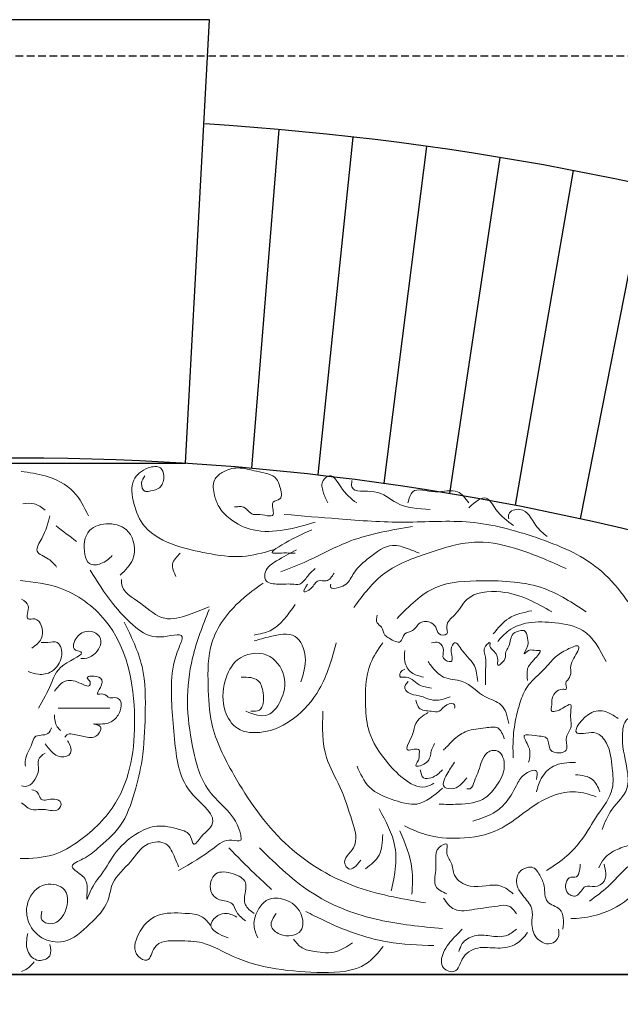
# Model space of a CAD drawing. Extents: x 0 to 286551, y -50 to 581131.
# Tile 62 of 207: x 112711 to 113215, y 559512 to 560338. Entities that reach past the tile are written whole.
import ezdxf

# ---------------------------------------------------------------- set-up
doc = ezdxf.new("R2010")
doc.units = 0
doc.header["$MEASUREMENT"] = 0
doc.linetypes.add('HIDDEN', pattern=[9.525, 6.35, -3.175])
for name, color, linetype in [('0.13', 5, 'CONTINUOUS'), ('0.18', 1, 'CONTINUOUS'), ('0.25', 2, 'CONTINUOUS')]:
    doc.layers.add(name, color=color, linetype=linetype)
doc.layers.add('0.15 GRIJS', color=252, linetype='CONTINUOUS', lineweight=15)
doc.layers.add('HULPLIJNEN', color=252, linetype='CONTINUOUS', plot=False)

msp = doc.modelspace()

# ---------------------------------------------------------------- linework, layer by layer
at = {"layer": '0.13'}
for points in [[(112905.98, 559962.18), (112928.76, 560246.28)], [(112961.6, 559956.5), (112990.89, 560240.01)], [(113017.05, 559949.41), (113052.82, 560232.18)], [(113072.28, 559940.91), (113114.52, 560222.8)], [(113127.25, 559931.02), (113175.95, 560211.87)], [(113181.94, 559919.73), (113237.06, 560199.41)]]:
    msp.add_lwpolyline(points, dxfattribs=at)
msp.add_arc((112710.91, 557775.68), 2480.18, 56.22258, 86.4036, dxfattribs=at)
at = {"layer": '0.15 GRIJS'}
for points, knots in [([(112768.63, 559922.13), (112765.11, 559929.37), (112757.5, 559944.99), (112734.67, 559956.22), (112718.95, 559958.45), (112712.23, 559959.4)], [0, 0, 0, 0, 23.601061, 50.986896, 71.420538, 71.420538, 71.420538, 71.420538]), ([(112923.81, 559893.58), (112915.2, 559891.11), (112896.92, 559885.86), (112868.86, 559890.4), (112840.95, 559896.41), (112815.55, 559908.94), (112806.09, 559931.29), (112803.5, 559952.22), (112816.08, 559962.59), (112829.51, 559964.66), (112832.86, 559954.83), (112830.26, 559945.03), (112822.07, 559943.1), (112814.59, 559941.96), (112812.17, 559949.86), (112814.78, 559953.8), (112816.09, 559955.78)], [0, 0, 0, 0, 26.593321, 56.441795, 83.244926, 113.662667, 135.256809, 154.751872, 170.564581, 180.780186, 187.850361, 197.542867, 207.544742, 211.259566, 218.329939, 225.400311, 225.400311, 225.400311, 225.400311]), ([(112959.1, 559916.79), (112950.54, 559914.28), (112933.68, 559909.33), (112908.15, 559908.01), (112889.07, 559917.11), (112878.24, 559928.35), (112873.96, 559939.72), (112872.34, 559951.68), (112882.02, 559960.12), (112895.13, 559963.71), (112909.8, 559958.89), (112926.12, 559956.93), (112929.61, 559945.89), (112932.65, 559935.43), (112920.21, 559934.62), (112928.22, 559918.27), (112913.68, 559924.09), (112904.49, 559922.35), (112900.59, 559930.64), (112894.38, 559929.7), (112892.23, 559929.76), (112891.31, 559929.78)], [0, 0, 0, 0, 26.803132, 52.806579, 74.405955, 88.209222, 98.208055, 111.204764, 120.396541, 133.917957, 149.949541, 167.884895, 174.955268, 185.166844, 191.396352, 201.607929, 214.609492, 218.324316, 229.659133, 233.373957, 236.159915, 236.159915, 236.159915, 236.159915]), ([(112993.96, 559932.9), (112989.3, 559936.54), (112981.39, 559942.73), (112973.66, 559958.99), (112963.69, 559951.3), (112965.44, 559941.69), (112968.28, 559935.91), (112969.77, 559932.9)], [0, 0, 0, 0, 19.000028, 32.300267, 39.018204, 48.421019, 58.651448, 58.651448, 58.651448, 58.651448]), ([(113055.77, 559927.53), (113045.71, 559928.09), (113028.29, 559929.07), (113012.28, 559945.75), (112988.71, 559940.67), (112989.71, 559949.73), (112989.92, 559951.71)], [0, 0, 0, 0, 28.726335, 49.75799, 68.997553, 74.370591, 74.370591, 74.370591, 74.370591]), ([(113088.02, 559932.9), (113085.12, 559936.82), (113078.13, 559946.29), (113060.42, 559939.5), (113040.64, 559947.4), (113037.92, 559936.68), (113036.96, 559932.9)], [0, 0, 0, 0, 13.300087, 32.112893, 50.925698, 61.156127, 61.156127, 61.156127, 61.156127]), ([(113125.65, 559914.1), (113120.43, 559917.83), (113111.97, 559923.87), (113102.63, 559942.01), (113093.36, 559933.67), (113088.02, 559928.87)], [0, 0, 0, 0, 19.973276, 32.359353, 49.195331, 49.195331, 49.195331, 49.195331]), ([(112732.21, 559926.96), (112729.25, 559929.19), (112723.72, 559933.37), (112716.88, 559932.6), (112713.7, 559932.25)], [0, 0, 0, 0, 10.657479, 19.911627, 19.911627, 19.911627, 19.911627]), ([(113153.87, 559904.7), (113150.54, 559907.52), (113142.46, 559914.37), (113136.27, 559930.66), (113120.73, 559925.93), (113121.42, 559920.9), (113121.62, 559919.47)], [0, 0, 0, 0, 13.300239, 32.300419, 42.533822, 46.5636, 46.5636, 46.5636, 46.5636]), ([(112736.13, 559922.13), (112734.64, 559916), (112732.33, 559906.47), (112721.81, 559891.1), (112735.7, 559886.92), (112739.96, 559881.54), (112741.87, 559879.14)], [0, 0, 0, 0, 20.247165, 31.431448, 43.097662, 52.558299, 52.558299, 52.558299, 52.558299]), ([(113235.86, 559828.6), (113224.33, 559846.71), (113202.13, 559881.6), (113145.25, 559904.91), (113090.29, 559919.97), (113033.89, 559915.33), (112981.97, 559919.24), (112948.27, 559922.03), (112933.1, 559923.29)], [0, 0, 0, 0, 62.787127, 120.928021, 178.145364, 232.938536, 288.729804, 334.387179, 334.387179, 334.387179, 334.387179]), ([(112795.39, 559872.45), (112799.64, 559876.46), (112809.69, 559885.97), (112806.2, 559910.32), (112786.15, 559917.44), (112765.83, 559911.55), (112763.94, 559893.85), (112768.54, 559880.01), (112780.73, 559881.32), (112785.87, 559886.08), (112788.7, 559888.69)], [0, 0, 0, 0, 17.01435, 40.26235, 57.83459, 75.065813, 95.491744, 104.038467, 113.597125, 125.263463, 125.263463, 125.263463, 125.263463]), ([(112956.32, 559910.29), (112951.28, 559908.22), (112942.4, 559904.55), (112918.15, 559890.39), (112931.62, 559891.05), (112937.44, 559890.91), (112942.39, 559890.79)], [0, 0, 0, 0, 21.599377, 38.132061, 40.918339, 56.70618, 56.70618, 56.70618, 56.70618]), ([(113040.83, 559913.07), (113023.11, 559910.16), (112992.15, 559905.08), (112957.62, 559885.86), (112937.79, 559877.98), (112930.32, 559875.01)], [0, 0, 0, 0, 53.388746, 93.276699, 117.421302, 117.421302, 117.421302, 117.421302]), ([(112943.32, 559893.58), (112937.77, 559890.65), (112928.4, 559885.71), (112916.93, 559878.08), (112916.07, 559866.3), (112928.39, 559864.01), (112937.08, 559865.51), (112947.54, 559863.53), (112952.37, 559871.84), (112956.86, 559875.81), (112959.1, 559877.8)], [0, 0, 0, 0, 19.121212, 32.252419, 38.750773, 48.752647, 61.754211, 68.255313, 77.44709, 86.638868, 86.638868, 86.638868, 86.638868]), ([(112972.11, 559864.8), (112971.95, 559863.73), (112971.44, 559860.17), (112979.53, 559862.17), (112986.71, 559864.54), (112992.24, 559877.09), (113005.14, 559887.59), (113020.96, 559899.94), (113036.25, 559895), (113043.35, 559892.06), (113046.4, 559890.79)], [0, 0, 0, 0, 2.785132, 9.285914, 16.358193, 27.691482, 46.075037, 68.089356, 81.385838, 91.387792, 91.387792, 91.387792, 91.387792]), ([(113169.92, 559877.8), (113157.15, 559883.48), (113133.49, 559894), (113093.14, 559903.63), (113054.75, 559891.34), (113015.57, 559877.42), (112999.52, 559855.91), (112991.61, 559845.31)], [0, 0, 0, 0, 42.076722, 77.960541, 120.770528, 160.65839, 199.444622, 199.444622, 199.444622, 199.444622]), ([(112845.8, 559890.79), (112842.82, 559887.84), (112837.05, 559882.13), (112840.45, 559874.83), (112842.09, 559871.3)], [0, 0, 0, 0, 11.333106, 21.917899, 21.917899, 21.917899, 21.917899]), ([(112770.14, 559876.42), (112776.01, 559867.05), (112786.9, 559849.67), (112806.46, 559828.92), (112824.8, 559816.76), (112851.34, 559825.89), (112840.68, 559803.68), (112836.65, 559777.14), (112841.16, 559732.54), (112845.46, 559691.95), (112878.37, 559669.64), (112868.58, 559657.58), (112863.64, 559654.16), (112856.62, 559642.73), (112854.86, 559656.16), (112842.19, 559659.75), (112826.93, 559663.62), (112807.8, 559655.72), (112791.73, 559642.08), (112780.97, 559621.65), (112771.89, 559612.37), (112766.04, 559595.42), (112769.17, 559614.54), (112763.13, 559620.77), (112750.86, 559628.79), (112767.12, 559634.82), (112778.42, 559644.96), (112798.23, 559661.6), (112807.65, 559689.11), (112815.13, 559720.43), (112816.56, 559755.89), (112816.78, 559796.2), (112804.59, 559820.76), (112798.55, 559832.94)], [0, 0, 0, 0, 33.234119, 61.643898, 83.57379, 102.044852, 111.310641, 140.381905, 192.162702, 238.489168, 268.199553, 272.637599, 281.424836, 290.212225, 296.971468, 308.545883, 327.379456, 343.384126, 367.936112, 390.337827, 408.309843, 415.069085, 426.606227, 438.178891, 446.96628, 457.802212, 473.074709, 499.436724, 530.436754, 558.641651, 596.01069, 636.92157, 677.135313, 677.135313, 677.135313, 677.135313]), ([(112869.95, 559845.7), (112864.38, 559843.37), (112852.68, 559838.5), (112830.43, 559832.64), (112813.94, 559849.27), (112795.96, 559858.67), (112796.31, 559867.66), (112796.35, 559868.63)], [0, 0, 0, 0, 18.459594, 38.736223, 62.341576, 86.002574, 88.869057, 88.869057, 88.869057, 88.869057]), ([(112952.6, 559864.8), (112950.78, 559861.81), (112947.35, 559856.18), (112957.61, 559861.49), (112960.02, 559869.23), (112970.03, 559866.02), (112973.1, 559871.1), (112974.89, 559874.08)], [0, 0, 0, 0, 7.070499, 13.29991, 22.491914, 28.992696, 38.184473, 38.184473, 38.184473, 38.184473]), ([(112711.41, 559867.85), (112722.8, 559866.52), (112749.71, 559863.36), (112797.62, 559828.38), (112812.22, 559756.56), (112801.7, 559686.45), (112767.06, 559652.22), (112738.81, 559635.24), (112720.86, 559634.69), (112711.41, 559634.4)], [0, 0, 0, 0, 34.139631, 80.63917, 166.429729, 239.204095, 283.020575, 308.07343, 335.925337, 335.925337, 335.925337, 335.925337]), ([(113051.63, 559597.29), (113031.11, 559600.81), (112988.23, 559608.17), (112929.18, 559645.14), (112893.92, 559696.81), (112870.71, 559742.49), (112868.95, 559780.9), (112868.68, 559819.02), (112891.04, 559848.18), (112909.03, 559861.16), (112915.32, 559865.7)], [0, 0, 0, 0, 62.145054, 129.818113, 201.541347, 248.357077, 280.264084, 316.252154, 359.734462, 383.101584, 383.101584, 383.101584, 383.101584]), ([(113186.64, 559841.59), (113175.2, 559849.1), (113148.89, 559866.36), (113104.02, 559868.2), (113057.52, 559866.51), (113037.9, 559846.37), (113027.83, 559836.02)], [0, 0, 0, 0, 40.317209, 92.728521, 132.129552, 173.748916, 173.748916, 173.748916, 173.748916]), ([(112712.53, 559852.09), (112715.01, 559850.66), (112720.99, 559847.22), (112714.27, 559833.47), (112725.08, 559836.93), (112730.49, 559829.18), (112730.66, 559818.09), (112724.36, 559813.47), (112721.19, 559811.14)], [0, 0, 0, 0, 7.796998, 18.821651, 24.336052, 32.13305, 43.157487, 54.296165, 54.296165, 54.296165, 54.296165]), ([(113157.85, 559841.59), (113151.41, 559845.23), (113137.94, 559852.84), (113114.34, 559860.35), (113086.62, 559857.54), (113078.65, 559839.43), (113067.54, 559832.15), (113071.97, 559821.58), (113061.54, 559821.78), (113061.12, 559828.71), (113055.91, 559833.7), (113046.11, 559834.11), (113042.47, 559824.68), (113032.97, 559824.67), (113031.68, 559813.08), (113022.6, 559818.66), (113016.4, 559822.04), (113016.21, 559828.77), (113009.68, 559832.07), (113010.6, 559836.41), (113011.11, 559838.81)], [0, 0, 0, 0, 22.014419, 46.123869, 75.63788, 92.168852, 103.501958, 110.000312, 116.501094, 122.729158, 127.98158, 137.26832, 146.460324, 153.532518, 161.017738, 170.713062, 175.356, 182.426499, 187.67892, 194.177275, 194.177275, 194.177275, 194.177275]), ([(112942.16, 559847.83), (112936.16, 559838.85), (112927.41, 559825.75), (112912.49, 559822.94), (112907.78, 559822.05)], [0, 0, 0, 0, 30.39151, 44.389503, 44.389503, 44.389503, 44.389503]), ([(112869.94, 559843.4), (112864.69, 559830.13), (112854.84, 559805.23), (112850.31, 559765.6), (112855.39, 559728.13), (112866.4, 559686.02), (112894.3, 559671.24), (112897.52, 559647.72), (112884.51, 559652.23), (112869.48, 559638.88), (112854.62, 559630.29), (112844.42, 559624.39)], [0, 0, 0, 0, 42.700068, 80.153013, 117.605744, 157.301771, 203.035876, 207.28856, 214.733545, 230.932323, 266.33097, 266.33097, 266.33097, 266.33097]), ([(113141.13, 559842.52), (113134.19, 559841.06), (113121.05, 559838.3), (113112.61, 559827.92), (113108.62, 559823.03)], [0, 0, 0, 0, 20.556813, 38.940368, 38.940368, 38.940368, 38.940368]), ([(113203.35, 559799.82), (113198.02, 559810.06), (113188.72, 559827.9), (113160.99, 559832.76), (113139.83, 559833.83), (113122.05, 559827.84), (113115.23, 559819.89), (113112.34, 559816.53)], [0, 0, 0, 0, 32.496161, 56.605611, 78.894554, 96.829609, 109.960816, 109.960816, 109.960816, 109.960816]), ([(112726.71, 559760.74), (112730.52, 559767.38), (112737.75, 559779.96), (112741.91, 559796.77), (112769.87, 559807.63), (112755.09, 559809.23), (112756.83, 559818.62), (112762.91, 559825.4), (112773.27, 559825.79), (112781.9, 559817.6), (112775.44, 559805.53), (112767.11, 559802.3), (112763.21, 559802.44), (112762.16, 559802.48)], [0, 0, 0, 0, 22.190997, 42.068185, 60.029534, 66.028667, 71.540886, 83.249705, 91.914965, 99.711962, 114.190294, 122.674294, 125.825472, 125.825472, 125.825472, 125.825472]), ([(112947.07, 559782.78), (112949.23, 559789.5), (112953.36, 559802.3), (112944.12, 559825.69), (112922.97, 559821.51), (112912.13, 559818.39), (112907.78, 559817.14)], [0, 0, 0, 0, 21.18624, 40.397654, 61.269494, 75.267544, 75.267544, 75.267544, 75.267544]), ([(113137.41, 559784.04), (113137.1, 559787.37), (113136.39, 559794.76), (113141.85, 559800.09), (113150.21, 559809.83), (113143.17, 559808.64), (113139.22, 559810.96), (113132.38, 559803.57), (113138.76, 559813.6), (113137.33, 559818.8), (113136.43, 559826.38), (113130.27, 559825.69), (113123.01, 559823.39), (113123.24, 559813.59), (113118.25, 559807.72), (113119.76, 559801.61), (113111.54, 559793.76), (113112.91, 559802.87), (113110.54, 559808.21), (113105.14, 559811.64), (113106.69, 559817.39), (113099, 559810.89), (113103.32, 559803.37), (113101.92, 559794.53), (113102.16, 559786.83), (113102.14, 559782.49), (113102.12, 559780.32)], [0, 0, 0, 0, 9.283487, 20.616592, 28.101813, 30.887771, 37.388872, 42.031555, 49.101928, 55.600282, 62.670655, 65.456933, 72.529126, 83.395617, 90.46599, 93.250906, 102.44291, 105.228042, 115.226875, 119.869219, 122.654351, 127.29729, 136.580561, 146.792137, 153.290491, 159.788846, 159.788846, 159.788846, 159.788846]), ([(112729.07, 559815.87), (112730.87, 559815.77), (112735.22, 559815.53), (112742.54, 559817.69), (112747.63, 559808.23), (112745.22, 559798.29), (112737.3, 559790.03), (112727.27, 559788.1), (112720.88, 559790.42), (112718.04, 559791.46)], [0, 0, 0, 0, 5.514401, 13.392026, 19.071273, 33.441174, 41.238325, 52.517308, 61.499137, 61.499137, 61.499137, 61.499137]), ([(112976.82, 559815.5), (112973.08, 559802.04), (112966.39, 559777.99), (112943.4, 559751.19), (112918.29, 559739.04), (112893.23, 559740.2), (112880.44, 559760.35), (112881.55, 559782.24), (112892.21, 559804.83), (112919.65, 559810.25), (112936, 559788.38), (112932.19, 559768.14), (112919.47, 559750.93), (112907.55, 559755.57), (112900.97, 559758.13)], [0, 0, 0, 0, 41.489823, 74.166299, 102.156955, 123.897372, 141.525406, 167.137317, 187.345111, 212.281033, 234.846281, 256.578584, 271.811343, 290.513197, 290.513197, 290.513197, 290.513197]), ([(113015.76, 559815.5), (113011.89, 559809.86), (113001.11, 559794.16), (113000.78, 559766.9), (113003.08, 559738.06), (113016.85, 559717.52), (113031.84, 559701.62), (113048.08, 559691.8), (113056.44, 559696.39), (113058.81, 559697.68)], [0, 0, 0, 0, 20.207794, 56.297852, 78.030368, 106.497983, 126.785534, 146.578013, 154.382956, 154.382956, 154.382956, 154.382956]), ([(113095.62, 559783.11), (113095.1, 559787.79), (113093.91, 559798.3), (113084.43, 559805.09), (113076.6, 559818.87), (113071.49, 559808.64), (113077.28, 559797.23), (113064.53, 559801.9), (113068.14, 559809.42), (113063.93, 559816.99), (113058.94, 559816.04), (113056.62, 559815.6)], [0, 0, 0, 0, 13.291952, 29.823122, 39.014899, 45.242821, 55.454397, 62.526885, 69.025239, 76.510301, 83.011402, 83.011402, 83.011402, 83.011402]), ([(113138.34, 559715.34), (113139.3, 559719.43), (113140.99, 559726.68), (113130.75, 559739.98), (113144.91, 559736.98), (113156.36, 559737.48), (113153.75, 559722.03), (113173.71, 559722.53), (113167.84, 559735.65), (113176.04, 559744.96), (113172.37, 559753.62), (113175.42, 559766.29), (113166.38, 559760.19), (113162.58, 559758.23), (113156.13, 559757.38), (113158.31, 559763.34), (113157.02, 559770.07), (113162.74, 559777.89), (113172.12, 559775.64), (113168.33, 559782.13), (113172.25, 559785.02), (113174.37, 559789.62), (113172.86, 559796.58), (113176.72, 559802.99), (113184.02, 559816.25), (113168.77, 559809.2), (113160, 559804.08), (113150.78, 559791.51), (113138, 559782.29), (113131.62, 559767.68), (113127.37, 559752.43), (113124.89, 559736.15), (113125.2, 559724.32), (113125.34, 559719.05)], [0, 0, 0, 0, 12.996493, 22.995526, 32.282266, 42.87073, 52.563122, 65.564685, 74.847956, 84.847108, 97.843817, 104.341955, 111.414149, 118.486343, 121.272621, 126.842454, 130.555892, 143.687098, 146.473056, 152.971411, 154.284629, 160.512551, 167.010905, 174.081404, 184.947691, 194.643321, 206.750641, 220.553749, 238.93753, 253.469377, 266.986565, 286.679686, 302.461312, 302.461312, 302.461312, 302.461312]), ([(113034.33, 559809.1), (113034.02, 559806), (113033.34, 559799.27), (113039.08, 559789.14), (113046.43, 559787.59), (113050.12, 559786.82)], [0, 0, 0, 0, 9.283271, 20.110687, 30.980214, 30.980214, 30.980214, 30.980214]), ([(113121.63, 559747.83), (113120.33, 559753.95), (113117.93, 559765.27), (113098.14, 559769.67), (113086.28, 559785.24), (113066.56, 559784.37), (113058.37, 559793.67), (113054.75, 559798.58), (113053.83, 559799.82)], [0, 0, 0, 0, 17.068095, 31.603485, 55.039961, 71.25864, 85.06218, 89.704505, 89.704505, 89.704505, 89.704505]), ([(112740.1, 559774.92), (112742.52, 559778.05), (112747.34, 559784.28), (112758.29, 559784.61), (112769.98, 559776.66), (112770.45, 559783.52), (112763.68, 559788.04), (112781.78, 559788.46), (112779.93, 559778.95), (112774.02, 559771.15), (112782.46, 559773.84), (112785.82, 559767.97), (112791.78, 559770.44), (112797.04, 559766.08), (112795.84, 559757.65), (112789.55, 559749.04), (112782.63, 559746.98), (112769.59, 559747.69), (112779.72, 559746.38), (112778.56, 559740), (112774.18, 559735.54), (112765.55, 559736.47), (112758.95, 559738.3), (112751.4, 559739.75), (112749.49, 559737.27), (112748.77, 559736.33)], [0, 0, 0, 0, 11.138526, 22.167328, 33.446624, 35.809034, 39.747007, 50.775809, 58.650438, 64.647886, 69.374652, 75.725236, 81.239637, 85.17777, 93.840013, 103.453462, 114.923238, 120.43764, 126.436773, 129.586797, 137.383795, 142.898196, 154.17718, 159.691581, 163.033109, 163.033109, 163.033109, 163.033109]), ([(112896.88, 559786.81), (112902.44, 559786.73), (112912.18, 559786.59), (112916.21, 559772.73), (112915.85, 559758.06), (112907.75, 559758.11), (112905.07, 559758.13)], [0, 0, 0, 0, 14.673843, 25.708318, 40.376701, 47.623517, 47.623517, 47.623517, 47.623517]), ([(113034.33, 559793.32), (113032.86, 559792.72), (113030.21, 559791.63), (113029.69, 559785.98), (113038.28, 559788.33), (113044.57, 559779.29), (113053.05, 559778.06), (113056.62, 559777.54)], [0, 0, 0, 0, 4.642938, 8.356161, 11.142438, 25.677543, 36.266007, 36.266007, 36.266007, 36.266007]), ([(113037.12, 559783.11), (113035.58, 559781.25), (113032.9, 559778.01), (113038.34, 559771.88), (113047.82, 559771.68), (113059.22, 559765.39), (113068.04, 559768.55), (113072.41, 559770.11)], [0, 0, 0, 0, 6.227922, 10.870074, 20.565766, 34.087489, 47.38397, 47.38397, 47.38397, 47.38397]), ([(113043.62, 559767.33), (113044.27, 559764.83), (113045.9, 559758.6), (113055.18, 559758.48), (113064.5, 559756.72), (113067.44, 559764.31), (113076.83, 559765.38), (113076.28, 559761.88), (113076.12, 559760.83)], [0, 0, 0, 0, 7.070373, 17.65878, 24.159881, 32.720442, 39.221224, 42.006141, 42.006141, 42.006141, 42.006141]), ([(112740.1, 559755.23), (112740.3, 559751.49), (112740.57, 559746.16), (112744.46, 559742.84), (112745.61, 559741.85)], [0, 0, 0, 0, 10.506274, 14.961897, 14.961897, 14.961897, 14.961897]), ([(112786.58, 559760.74), (112781.33, 559760.74), (112770.56, 559760.74), (112756.12, 559760.74), (112746.93, 559760.74), (112743.25, 559760.74)], [0, 0, 0, 0, 15.755569, 32.298773, 43.327576, 43.327576, 43.327576, 43.327576]), ([(112965.54, 559758.13), (112965.11, 559744.8), (112964.38, 559722.23), (112981.61, 559693.72), (112988.93, 559669.32), (112997.06, 559644.7), (112980.66, 559633.59), (112988.87, 559622.41), (112993.81, 559628.69), (112997.31, 559633.14)], [0, 0, 0, 0, 39.051162, 66.099853, 96.560981, 119.122552, 134.250071, 139.372966, 151.881537, 151.881537, 151.881537, 151.881537]), ([(113053.83, 559757.11), (113049.61, 559754.28), (113042.44, 559749.46), (113042.25, 559738.27), (113030.54, 559721.4), (113047.78, 559728.64), (113046.14, 559721.99), (113047.03, 559717.83), (113039.68, 559709.66), (113056.09, 559714.64), (113055.66, 559723.88), (113058.31, 559729), (113059.4, 559731.12)], [0, 0, 0, 0, 13.803685, 23.496077, 37.013264, 46.300324, 50.013546, 52.798678, 59.869051, 69.564437, 79.563388, 86.633887, 86.633887, 86.633887, 86.633887]), ([(113213.49, 559752.1), (113210.69, 559753.92), (113204.08, 559758.23), (113189.33, 559760.48), (113171.74, 559738.01), (113187.3, 559739.9), (113196.54, 559741.23), (113206.9, 559728.56), (113208.36, 559711.99), (113210.7, 559689.9), (113195.52, 559671.4), (113184.82, 559651.62), (113170.34, 559635.41), (113159.27, 559628.28), (113153.33, 559624.46)], [0, 0, 0, 0, 9.897559, 23.402698, 44.520131, 51.886513, 60.480837, 72.632721, 94.066447, 111.248082, 136.521349, 161.374463, 179.622504, 200.74249, 200.74249, 200.74249, 200.74249]), ([(113242.96, 559691.96), (113244.54, 559697.69), (113248.48, 559711.92), (113244.47, 559732.91), (113236.33, 559752.59), (113219.13, 559753.69), (113215.27, 559732.57), (113220.61, 559715.36), (113223.51, 559690.79), (113207.39, 559677.29), (113202.37, 559664.78), (113199.98, 559658.83)], [0, 0, 0, 0, 17.572192, 43.606715, 64.724148, 73.318153, 86.536865, 116.22086, 133.402496, 154.520105, 173.731183, 173.731183, 173.731183, 173.731183]), ([(113117.91, 559734.83), (113116.53, 559738.75), (113113.83, 559746.37), (113099.66, 559743.35), (113087.3, 559743.1), (113076.51, 559735.74), (113070.88, 559729.56), (113067.77, 559726.48), (113066.83, 559725.55)], [0, 0, 0, 0, 10.827416, 21.043022, 37.074643, 49.181964, 58.373741, 62.313171, 62.313171, 62.313171, 62.313171]), ([(112737.74, 559744.21), (112736.9, 559742.36), (112734.38, 559736.77), (112723.06, 559739.37), (112720.89, 559727.47), (112715.11, 559720.6), (112715.56, 559713.8), (112715.68, 559711.92)], [0, 0, 0, 0, 5.679247, 17.149024, 23.146472, 37.624603, 43.137038, 43.137038, 43.137038, 43.137038]), ([(112751.13, 559733.18), (112752.03, 559731.7), (112753.87, 559728.66), (112754.63, 559721.24), (112746.03, 559718.7), (112738.2, 559722.83), (112734.6, 559727.64), (112732.22, 559730.82)], [0, 0, 0, 0, 5.282874, 10.795092, 19.279173, 25.278306, 36.986911, 36.986911, 36.986911, 36.986911]), ([(112732.22, 559722.95), (112729.86, 559721.32), (112724.88, 559717.87), (112727.92, 559708.47), (112723.93, 559701.16), (112719.15, 559694.46), (112714.47, 559695.11), (112712.53, 559695.38)], [0, 0, 0, 0, 7.796998, 16.45924, 24.940968, 32.737966, 38.252367, 38.252367, 38.252367, 38.252367]), ([(113063.12, 559680.06), (113068.31, 559679.98), (113081.35, 559679.76), (113100.75, 559681.66), (113112.36, 559696.68), (113120.05, 559709.48), (113115.84, 559725.52), (113106.1, 559725.45), (113098.6, 559719.27), (113097.37, 559708.54), (113092.56, 559700.01), (113091, 559692.5), (113087.33, 559692.94), (113086.34, 559693.06)], [0, 0, 0, 0, 15.787841, 39.663771, 53.467037, 70.535132, 84.676004, 91.176786, 95.819595, 112.887889, 119.958262, 127.443482, 130.22976, 130.22976, 130.22976, 130.22976]), ([(112994.24, 559712.03), (112997.09, 559705.63), (113003.36, 559691.56), (113023.98, 559683.69), (113047.28, 559676.91), (113059.15, 559687.5), (113065.98, 559693.59)], [0, 0, 0, 0, 20.207794, 44.501971, 63.203825, 88.513566, 88.513566, 88.513566, 88.513566]), ([(113086.34, 559702.34), (113082.83, 559697.78), (113077.77, 559691.21), (113066.32, 559694.08), (113066.88, 559700.25), (113070.35, 559706.62), (113073.89, 559711.96), (113076.12, 559715.34)], [0, 0, 0, 0, 15.975725, 23.048297, 25.833214, 32.903713, 45.009119, 45.009119, 45.009119, 45.009119]), ([(113177.69, 559715.1), (113171.21, 559714.97), (113159.7, 559714.74), (113148.34, 559702.92), (113145.97, 559694.38), (113144.89, 559690.51)], [0, 0, 0, 0, 18.701854, 33.192896, 45.184638, 45.184638, 45.184638, 45.184638]), ([(113337.42, 559712.2), (113338.69, 559711.23), (113342.07, 559708.64), (113341.99, 559698.02), (113329.09, 559697.14), (113310.48, 559690.32), (113279.67, 559680.42), (113254.17, 559648.41), (113223.62, 559631.69), (113206.13, 559610.86), (113194.81, 559602.65), (113189.45, 559598.77)], [0, 0, 0, 0, 4.719403, 12.50405, 24.485726, 36.100494, 74.957157, 116.710826, 155.643759, 177.666505, 197.471784, 197.471784, 197.471784, 197.471784]), ([(113065.9, 559708.84), (113063.22, 559706.23), (113058.99, 559702.13), (113048.84, 559700.99), (113047.85, 559706.15), (113047.33, 559708.84)], [0, 0, 0, 0, 11.334817, 17.835599, 24.905972, 24.905972, 24.905972, 24.905972]), ([(113144.89, 559700.76), (113145.44, 559703.75), (113146.8, 559711.2), (113132.53, 559705.13), (113127.32, 559693.81), (113120.18, 559681.09), (113107.19, 559670.77), (113097.48, 559667.75), (113091.6, 559665.92)], [0, 0, 0, 0, 7.171387, 17.871133, 28.991863, 47.791285, 59.682409, 77.981795, 77.981795, 77.981795, 77.981795]), ([(113345.2, 559704.42), (113352.14, 559703.99), (113365.32, 559703.18), (113375.23, 559690.35), (113391.04, 559669.67), (113375.63, 559669.75), (113369.09, 559686.68), (113336.94, 559684.04), (113304.96, 559677.5), (113274.53, 559653.9), (113246.65, 559632.42), (113228.33, 559602), (113201.6, 559587.74), (113183.25, 559584.19), (113175.36, 559584.29), (113173.87, 559584.31)], [0, 0, 0, 0, 19.205138, 36.508706, 56.95534, 60.292802, 76.828833, 100.429031, 144.143587, 177.773996, 213.246965, 249.562539, 281.436976, 300.642151, 305.092207, 305.092207, 305.092207, 305.092207]), ([(113198.19, 559690.51), (113196.53, 559694.44), (113192.81, 559703.28), (113183.09, 559704.29), (113177.69, 559704.85)], [0, 0, 0, 0, 11.94864, 26.87074, 26.87074, 26.87074, 26.87074]), ([(112721.19, 559692.23), (112722.98, 559691.71), (112726.9, 559690.56), (112728.68, 559680.85), (112738.31, 559686.07), (112747.43, 559682.07), (112742.55, 559672.37), (112732.02, 559677.23), (112721.06, 559673.85), (112715.3, 559678.82), (112712.53, 559681.21)], [0, 0, 0, 0, 5.283965, 11.633333, 22.662135, 29.012719, 35.010167, 46.038969, 57.067772, 67.337962, 67.337962, 67.337962, 67.337962]), ([(113195.11, 559686.41), (113189.36, 559688.28), (113177.6, 559692.11), (113155.45, 559687.66), (113135.17, 559673.93), (113111.95, 559655.39), (113081.89, 559650.39), (113054.42, 559652.35), (113039.93, 559659.14), (113034.21, 559661.83)], [0, 0, 0, 0, 17.898259, 36.600114, 65.073186, 90.936723, 124.507597, 153.368134, 172.209178, 172.209178, 172.209178, 172.209178]), ([(113012.69, 559676.17), (113018.36, 559665.9), (113027.58, 559649.2), (113026.87, 559624.67), (113024.1, 559612.61), (113022.93, 559607.53)], [0, 0, 0, 0, 34.44003, 55.953974, 71.625678, 71.625678, 71.625678, 71.625678]), ([(113251.75, 559668.83), (113249.41, 559664.89), (113243.27, 559654.57), (113227.84, 559647.1), (113212.56, 559642.66), (113201.79, 559636.21), (113198.53, 559629.32), (113197.24, 559626.57)], [0, 0, 0, 0, 13.576616, 35.517013, 48.538315, 62.116717, 71.08353, 71.08353, 71.08353, 71.08353]), ([(113015.76, 559654.66), (113015.56, 559648.42), (113015.19, 559636.56), (113005.84, 559629.38), (113001.41, 559625.97)], [0, 0, 0, 0, 17.68527, 33.625365, 33.625365, 33.625365, 33.625365]), ([(113040.36, 559604.46), (113040.79, 559611.7), (113041.89, 559630.16), (113034.56, 559647.31), (113030.11, 559657.73)], [0, 0, 0, 0, 21.513944, 54.885139, 54.885139, 54.885139, 54.885139]), ([(112844.42, 559627.58), (112843.36, 559630.01), (112840.48, 559636.59), (112835.52, 559649.63), (112814.81, 559648.25), (112804.72, 559630.21), (112787.79, 559617.45), (112785.91, 559595.06), (112769.44, 559579.25), (112751.56, 559562), (112728.03, 559566.03), (112716.44, 559581.14), (112716.2, 559600.23), (112729.74, 559616.12), (112753.69, 559609.97), (112750.89, 559588.23), (112739.41, 559577.84), (112727.77, 559581.87), (112728.97, 559587.62), (112729.55, 559590.37)], [0, 0, 0, 0, 8.097177, 21.960727, 36.850697, 57.904198, 81.321488, 96.801695, 121.048806, 147.888868, 166.248488, 185.180217, 200.064394, 221.117895, 237.503129, 258.439559, 271.420167, 279.519514, 286.96171, 286.96171, 286.96171, 286.96171]), ([(113125.34, 559604.87), (113122.05, 559607.53), (113111.67, 559615.9), (113092.35, 559606.96), (113074.73, 559618.06), (113074.65, 559631.3), (113068.06, 559637.85), (113071.69, 559649.17), (113060.44, 559643.52), (113060.16, 559634.29), (113060.98, 559623.78), (113057.41, 559610.4), (113065.74, 559606.63), (113069.62, 559604.87)], [0, 0, 0, 0, 12.10732, 38.110768, 54.086627, 64.671629, 74.67058, 81.168935, 88.241129, 97.933727, 108.145304, 121.142012, 132.476829, 132.476829, 132.476829, 132.476829]), ([(112922.5, 559608.55), (112917.68, 559612.96), (112905.38, 559624.21), (112893.72, 559636.13), (112886.63, 559643.39)], [0, 0, 0, 0, 19.576796, 50.008085, 50.008085, 50.008085, 50.008085]), ([(113065.98, 559575.77), (113048.12, 559577.4), (113010.86, 559580.79), (112955.45, 559601.38), (112926.8, 559629.23), (112912.25, 559643.39)], [0, 0, 0, 0, 53.773653, 112.197393, 172.550747, 172.550747, 172.550747, 172.550747]), ([(113201.69, 559629.91), (113202.95, 559624.61), (113205, 559616.04), (113194.46, 559609.59), (113184.16, 559613.44), (113180.45, 559600.39), (113166.86, 559605.9), (113170.21, 559620.04), (113180.69, 559617.67), (113181.24, 559624.54), (113181.66, 559629.91)], [0, 0, 0, 0, 14.457355, 23.425839, 31.213676, 42.225086, 50.697156, 63.377302, 66.714764, 78.693282, 78.693282, 78.693282, 78.693282]), ([(112907.71, 559588.51), (112904.72, 559590.68), (112898.4, 559595.26), (112900.35, 559605.64), (112901.78, 559616.74), (112889.64, 559622.47), (112873.68, 559625.21), (112868.62, 559607.56), (112878.28, 559598.31), (112889.98, 559599.14), (112892.79, 559588.2), (112897.75, 559584.4), (112900.48, 559582.31)], [0, 0, 0, 0, 10.227571, 21.589927, 28.820654, 41.432623, 55.899539, 70.9399, 81.167471, 91.955637, 100.284223, 110.511946, 110.511946, 110.511946, 110.511946]), ([(113167.13, 559575.16), (113167.69, 559581.72), (113168.63, 559592.97), (113150.97, 559596.64), (113152.57, 559610.95), (113148.15, 559620.16), (113143.42, 559627.49), (113136.85, 559627.16), (113130.29, 559624.73), (113126.13, 559613.07), (113133.91, 559602.58), (113142.46, 559593.19), (113140.57, 559581.19), (113141.85, 559568.48), (113155.18, 559559.95), (113164.57, 559567.72), (113163.76, 559572.92), (113163.42, 559575.16)], [0, 0, 0, 0, 16.940583, 29.048173, 42.340125, 52.339077, 61.530854, 64.317132, 71.389326, 81.388478, 95.920276, 108.025682, 117.308953, 130.600905, 145.136296, 153.696997, 160.195352, 160.195352, 160.195352, 160.195352]), ([(112926.31, 559588.51), (112923.95, 559584.97), (112919.4, 559578.17), (112931.13, 559567.68), (112950.23, 559570.34), (112948.49, 559591.17), (112935.32, 559600.94), (112919.45, 559602.27), (112910.26, 559591.65), (112906.05, 559579.42), (112909.41, 559571.26), (112910.81, 559567.85)], [0, 0, 0, 0, 11.125911, 21.353482, 39.191685, 53.652924, 71.247349, 85.714264, 95.941988, 110.982349, 121.766909, 121.766909, 121.766909, 121.766909]), ([(113128.13, 559588.16), (113126.2, 559590.87), (113122.32, 559596.32), (113108.33, 559593.91), (113094.51, 559592.41), (113075.94, 559588.74), (113069.62, 559597.36), (113066.83, 559601.15)], [0, 0, 0, 0, 9.191778, 18.478837, 38.179052, 54.895759, 68.027118, 68.027118, 68.027118, 68.027118]), ([(113016.22, 559560.62), (113011.75, 559555.2), (112999.23, 559540.02), (112963.97, 559538.09), (112926.92, 559540.84), (112892.55, 559549.36), (112867.19, 559565.22), (112844.86, 559565.32), (112823.18, 559566.1), (112820.5, 559546.29), (112805.16, 559554.04), (112809.56, 559573.82), (112825.79, 559589.79), (112846.8, 559588.71), (112863.89, 559587.68), (112869.33, 559580.93), (112871.55, 559578.18)], [0, 0, 0, 0, 20.455295, 57.338302, 96.727415, 134.340833, 162.562938, 182.521314, 203.733308, 215.740529, 223.609836, 242.202919, 264.641995, 287.951693, 302.746784, 312.974508, 312.974508, 312.974508, 312.974508]), ([(112893.25, 559585.41), (112889.8, 559587.05), (112883.84, 559589.89), (112875.24, 559586.1), (112868.85, 559577.19), (112878.28, 559570.77), (112883.67, 559568.73), (112886.01, 559567.85)], [0, 0, 0, 0, 10.788166, 18.657473, 26.986246, 37.213817, 45.083124, 45.083124, 45.083124, 45.083124]), ([(113058.81, 559561.43), (113045.74, 559561.87), (113013.47, 559562.98), (112977.72, 559576.59), (112955.95, 559587.69), (112951.19, 559590.11)], [0, 0, 0, 0, 39.066343, 96.429541, 112.469874, 112.469874, 112.469874, 112.469874]), ([(112736.18, 559562.23), (112736.9, 559558.85), (112738.41, 559551.79), (112725.47, 559546.57), (112715.09, 559557.36), (112716.76, 559566.5), (112717.67, 559571.48)], [0, 0, 0, 0, 9.250687, 19.318244, 31.504646, 46.041194, 46.041194, 46.041194, 46.041194]), ([(113137.41, 559572.38), (113134.59, 559568.87), (113128.27, 559561.04), (113112.01, 559558.37), (113095.69, 559561.54), (113081.67, 559552.87), (113078.83, 559537.15), (113063.13, 559542.01), (113066.33, 559557.87), (113074.41, 559567.09), (113080.42, 559573), (113082.62, 559575.16)], [0, 0, 0, 0, 13.131207, 29.349837, 46.066224, 62.042209, 74.147434, 83.843063, 96.839772, 112.813623, 122.0054, 122.0054, 122.0054, 122.0054]), ([(113128.13, 559575.16), (113125.16, 559572.88), (113118.62, 559567.85), (113105.71, 559569.68), (113093.12, 559571.05), (113082.56, 559565.08), (113080.57, 559558.88), (113079.84, 559556.59)], [0, 0, 0, 0, 10.82908, 23.830964, 36.832528, 48.940118, 56.01049, 56.01049, 56.01049, 56.01049]), ([(112990.38, 559563.72), (112986.05, 559560.78), (112976.42, 559554.28), (112960.98, 559555.87), (112947.52, 559558.42), (112942.99, 559564.07), (112940.78, 559566.82)], [0, 0, 0, 0, 15.25585, 33.85617, 44.64403, 54.871602, 54.871602, 54.871602, 54.871602]), ([(112722.96, 559547.69), (112721.25, 559545.61), (112718.34, 559542.08), (112714.12, 559540.44), (112712.38, 559539.76)], [0, 0, 0, 0, 7.898465, 13.410317, 13.410317, 13.410317, 13.410317])]:
    msp.add_open_spline(points, degree=3, knots=knots, dxfattribs=at)
msp.add_open_spline([(112758.65, 559900.53), (112752.92, 559904.94), (112747.2, 559909.34), (112741.47, 559913.75)], degree=3, dxfattribs=at)
at = {"layer": '0.18'}
msp.add_lwpolyline([(112850.22, 559966.44), (112870.35, 560338.49), (112550.5, 560338.49), (112570.75, 559966.38), (112850.22, 559966.44)], dxfattribs=at)
at = {"layer": '0.25'}
msp.add_lwpolyline([(113943.41, 559592.21), (113943.41, 559537.22), (111478.41, 559537.22), (111478.41, 559592.21, -0.307225)], format="xyb", close=True, dxfattribs=at)
msp.add_lwpolyline([(113943.41, 556727.22), (111478.41, 556727.22), (111478.41, 559537.22), (113943.41, 559537.22)], close=True, dxfattribs=at)
at = {"layer": 'HULPLIJNEN', "linetype": 'HIDDEN'}
msp.add_lwpolyline([(80351, 560308.22), (146944.08, 560308.22)], dxfattribs=at)

doc.saveas('drawing.dxf')
